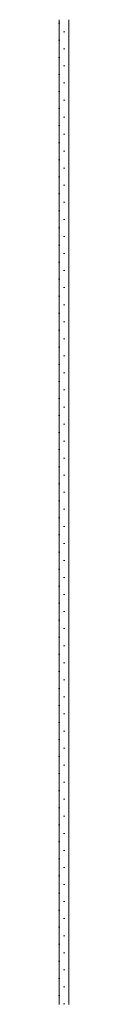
# Model space of a CAD drawing. Header units: metres. Extents: x -0.7 to 35.5, y 5.7 to 9.1.
# Tile 12 of 47: x 8.1114 to 8.1214, y 5.7915 to 6.7915. Entities that reach past the tile are written whole.
import ezdxf

# ---------------------------------------------------------------- set-up
doc = ezdxf.new("R2010")
doc.units = ezdxf.units.M
doc.header["$MEASUREMENT"] = 0
doc.layers.add('604 - Struktur.Wand Aussen', color=7, linetype='Continuous')
pattern_1 = [(0, (-5.733578, 0.041528), (0, 0.017320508), [0, -0.01]), (0, (-5.728578, 0.050188), (0, 0.017320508), [0, -0.01])]

msp = doc.modelspace()

# ---------------------------------------------------------------- hatches: boundary and pattern name
at = {"layer": '604 - Struktur.Wand Aussen', "linetype": 'Continuous', "lineweight": 5}
h = msp.add_hatch(dxfattribs=at)
h.set_pattern_fill('Verputz_000a', style=0, pattern_type=2)
h.set_pattern_definition(pattern_1)
h.paths.add_polyline_path([(8.1114, 6.6565), (8.1214, 6.6565), (8.1214, 6.7915), (8.1114, 6.7915)])
h = msp.add_hatch(dxfattribs=at)
h.set_pattern_fill('Verputz_000a', style=0, pattern_type=2)
h.set_pattern_definition(pattern_1)
h.paths.add_polyline_path([(8.1114, 5.7915), (8.1214, 5.7915), (8.1214, 6.6565), (8.1114, 6.6565)])

# ---------------------------------------------------------------- linework, layer by layer
at = {"layer": '604 - Struktur.Wand Aussen', "color": 7, "linetype": 'Continuous', "lineweight": 5}
for p, q in [((8.1114, 6.7915), (8.1114, 6.6565)), ((8.1214, 6.7915), (8.1214, 6.6565)), ((8.1114, 6.6565), (8.1114, 5.7915)), ((8.1214, 6.6565), (8.1214, 5.7915))]:
    msp.add_line(p, q, dxfattribs=at)

doc.saveas('drawing.dxf')
